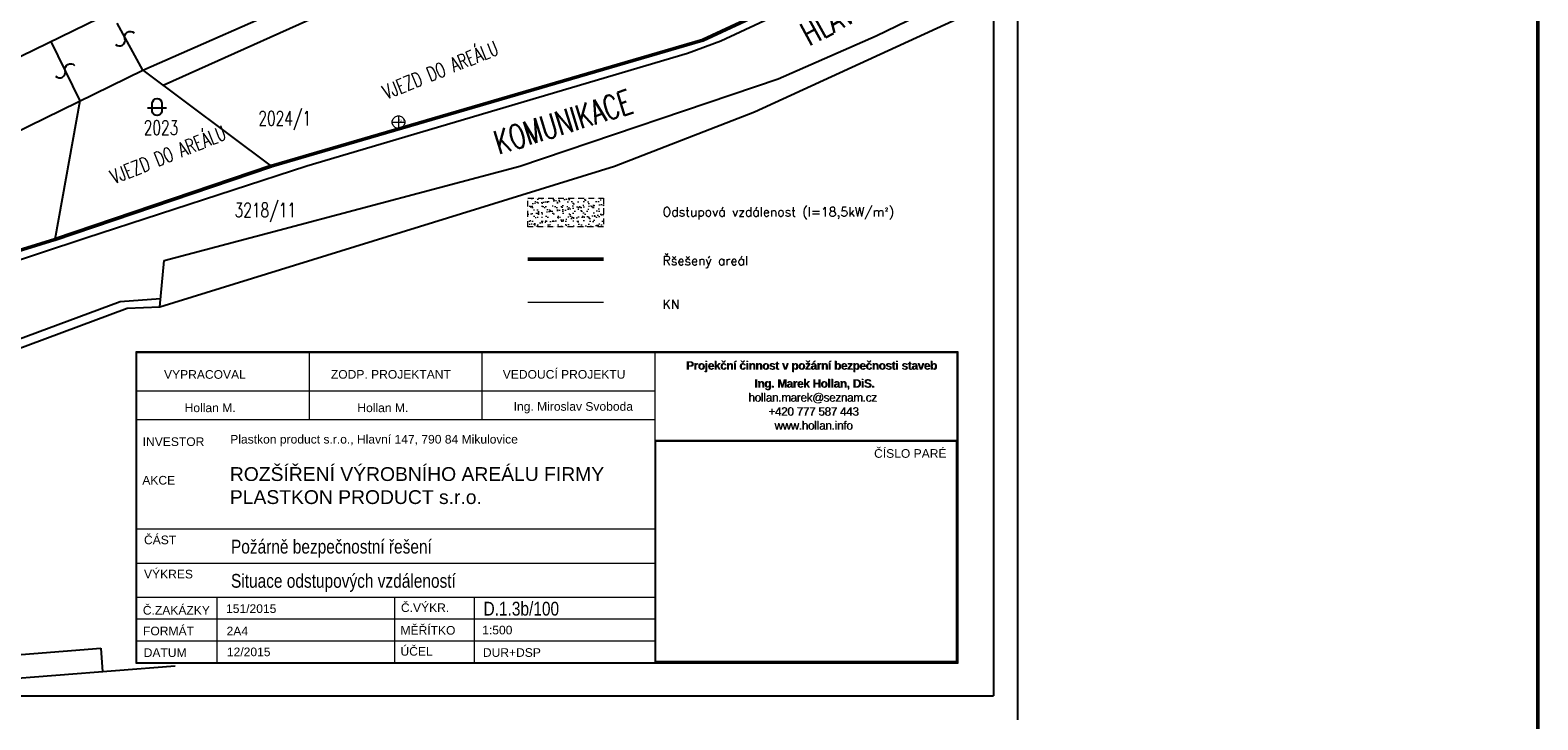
# Model space of a CAD drawing. Header units: millimetres. Extents: x 2886542 to 7567581, y -792623 to 134766.
# Tile 69 of 256: x 4152271 to 4309389, y -494700 to -422851. Entities that reach past the tile are written whole.
import ezdxf

# ---------------------------------------------------------------- set-up
doc = ezdxf.new("R2010")
doc.units = ezdxf.units.MM
doc.linetypes.add('ACAD_ISO12W100', pattern=[21, 12, -3, 0, -3, 0, -3])
for name, color, linetype in [('IN_TEXT', 7, 'Continuous'), ('KATASTR', 7, 'Continuous'), ('LEGENDA', 30, 'Continuous'), ('P', 7, 'Continuous'), ('požárničina', 10, 'Continuous')]:
    doc.layers.add(name, color=color, linetype=linetype)
for name, color, linetype, lineweight in [('Text obecně', 7, 'Continuous', 25), ('Vrstva 18', 7, 'Continuous', 0), ('Vrstva 33', 7, 'Continuous', 0)]:
    doc.layers.add(name, color=color, linetype=linetype, lineweight=lineweight)
doc.styles.add('ARIAL', font='arial.ttf')
doc.styles.add('KOTY', font='SIMPLEX.SHX', dxfattribs={"width": 0.7})
doc.styles.add('ROMANT', font='romant')
doc.styles.add('Style-cs_Working', font='cs_Working.shx')

# ---------------------------------------------------------------- blocks, each defined once
blk = doc.blocks.new('Z20001')
at = {"layer": 'Vrstva 33', "color": 6, "linetype": 'Continuous', "lineweight": 0}
for p, q in [((-0.65, 0.1), (-0.55, 0.35)), ((-0.65, -0.1), (-0.65, 0.1)), ((-0.65, 0), (0.65, 0)), ((-0.55, 0.35), (-0.35, 0.55)), ((-0.35, 0.55), (-0.1, 0.65)), ((-0.1, 0.65), (0.1, 0.65)), ((0, 0.65), (0, -0.65)), ((0.1, 0.65), (0.35, 0.55)), ((0.35, 0.55), (0.55, 0.35)), ((0.55, 0.35), (0.65, 0.1)), ((0.65, 0.1), (0.65, -0.1)), ((-0.55, -0.35), (-0.65, -0.1)), ((-0.35, -0.55), (-0.55, -0.35)), ((-0.1, -0.65), (-0.35, -0.55)), ((0.1, -0.65), (-0.1, -0.65)), ((0.35, -0.55), (0.1, -0.65)), ((0.55, -0.35), (0.35, -0.55)), ((0.65, -0.1), (0.55, -0.35))]:
    blk.add_line(p, q, dxfattribs=at)

msp = doc.modelspace()

# ---------------------------------------------------------------- hatches: boundary and pattern name
at = {"linetype": 'ACAD_ISO12W100', "lineweight": 0, "ltscale": 50}
h = msp.add_hatch(dxfattribs=at)
h.set_pattern_fill('AR-SAND', color=1, scale=16, style=0)
h.set_pattern_definition([(37.5, (-702899.3, 440837.65), (-25.6005, 783.06118), [0, -617.728, 0, -690.88, 0, -660.4]), (7.5, (-702899.3, 440837.7), (719.23725, 1146.92016), [0, -333.248, 0, -556.768, 0, -213.36]), (327.5, (-703399.2, 440837.65), (1265.58779, 2.2995), [0, -203.2, 0, -731.52, 0, -955.04]), (317.5, (-703399.2, 440837.7), (1221.69032, 356.68692), [0, -101.6, 0, -479.552, 0, -548.64])])
h.paths.add_polyline_path([(4204144.7, -440361.3), (4204144.7, -443333), (4212027.6, -443333), (4212027.6, -440361.3)])

# ---------------------------------------------------------------- linework, layer by layer
at = {"color": 5, "linetype": 'Continuous', "lineweight": 50}
msp.add_line((4212027.6, -446693.8, -2693.5), (4204144.7, -446693.8, -2693.5), dxfattribs=at)
msp.add_lwpolyline([(4216686.6, -348037.1), (4208965.2, -352083.5), (4218580.7, -377567.1), (4229898.3, -376448.5), (4235158.3, -389050.6), (4220547.3, -395592.6), (4231628.9, -419541), (4222368.1, -423881.8), (4177377.5, -437002.4), (4154837.6, -444675.2), (4135042.2, -450782.3), (4124428.4, -455350.3), (4106120, -468993), (4096043.2, -489503.2), (4095050.9, -492200.5)], dxfattribs=at)
at = {"color": 1, "linetype": 'ACAD_ISO12W100', "lineweight": 0, "ltscale": 50, "elevation": -7434.8}
msp.add_lwpolyline([(4204144.7, -440361.3), (4212027.6, -440361.3), (4212027.6, -443333), (4204144.7, -443333)], close=True, dxfattribs=at)
at = {"layer": 'KATASTR'}
for p, q in [((4164002.5, -427003.9), (4201271.6, -410620.6)), ((4166124.7, -428590.3), (4204988.3, -411055.1)), ((4243183.9, -415181.3), (4224243.9, -423980.7)), ((4222368.1, -423881.8), (4237531.4, -416806.6)), ((4240421.8, -423456), (4252647, -417496.9)), ((4115962.9, -442740.6), (4160779.4, -420938.5)), ((4227759.8, -431366.4), (4252647, -419925.6)), ((4164002.5, -427003.9), (4161330, -422106.9)), ((4154387.9, -423950.7), (4157450.9, -430210)), ((4177377.5, -437002.4), (4222368.1, -423881.8)), ((4224243.9, -423980.7), (4220781.3, -425273.6)), ((4230214.6, -427916.1), (4240421.8, -423456)), ((4220781.3, -425273.6), (4181092.5, -437002.4)), ((4143570.6, -437002.4), (4164002.5, -427003.9)), ((4164002.5, -427003.9), (4177377.5, -437002.4)), ((4203290.6, -437002.4), (4230214.6, -427916.1)), ((4157450.9, -430210), (4154837.6, -444675.2)), ((4213156.9, -437002.4), (4227759.8, -431366.4)), ((4177377.5, -437002.4), (4154837.6, -444675.2)), ((4181092.5, -437002.4), (4158077.4, -444524.3)), ((4165788.8, -451658.1), (4213156.9, -437002.4)), ((4178169.4, -443677.3), (4203290.6, -437002.4)), ((4158077.4, -444524.3), (4135032.1, -452145.5)), ((4166253.4, -446860.3), (4178169.4, -443677.3)), ((4154837.6, -444675.2), (4135042.2, -450782.3)), ((4165788.8, -451658.1), (4166253.4, -446860.3)), ((4161657.4, -451106.8), (4165871.5, -450803.8)), ((4130485.4, -462645.7), (4161657.4, -451106.8)), ((4131240.1, -463371.9), (4162372.9, -451813.2)), ((4162372.9, -451813.2), (4165788.8, -451658.1)), ((4108259.8, -491275.9), (4159621.3, -487231)), ((4159621.3, -487231), (4159812.8, -489693)), ((4167367.8, -489105.3), (4127575.6, -492200.5))]:
    msp.add_line(p, q, dxfattribs=at)
for points in [[(4161166.8, -424339.8, 0.7743875), (4162131.3, -423739, -0.78129221), (4163095.1, -423138.6)], [(4154929.1, -427637.7, 0.7743875), (4155919.4, -427080.4, -0.78129221), (4156908.9, -426523.4)], [(4164996.3, -430453.5, -0.9407376), (4165993.3, -430453.5), (4165993.3, -431322.9, -0.87642233), (4164996.3, -431314), (4164996.3, -430453.5)]]:
    msp.add_lwpolyline(points, format="xyb", dxfattribs=at)
msp.add_lwpolyline([(4164497.6, -430951.7), (4166491.5, -430951.7)], dxfattribs=at)
at = {"layer": 'LEGENDA', "color": 7, "lineweight": 9}
for p, q in [((4163299.9, -456368), (4163299.9, -488808.3)), ((4248977.8, -456368), (4163299.9, -456368)), ((4248887.8, -456458), (4163389.9, -456458)), ((4163389.9, -488718.3), (4163389.9, -456458)), ((4181389.5, -463454.1), (4181389.5, -456458)), ((4199389, -463454.1), (4199389, -456458)), ((4217388.6, -488718.3), (4217388.6, -456458)), ((4248887.8, -488718.3), (4248887.8, -456458)), ((4248977.8, -488808.3), (4248977.8, -456368)), ((4217388.6, -460443.4), (4163389.9, -460443.4)), ((4217388.6, -463454.1), (4163389.9, -463454.1)), ((4217388.6, -465581.7), (4248887.8, -465581.7)), ((4171722.1, -481968.5), (4171722.1, -488718.3)), ((4190224.6, -481968.5), (4190224.6, -488709.6)), ((4198556.7, -481968.5), (4198556.7, -488709.6)), ((4163389.9, -486468.3), (4190224.6, -486468.3)), ((4190224.6, -486459.7), (4217388.6, -486459.7)), ((4206888.9, -486459.7), (4207053.5, -486459.7)), ((4163299.9, -488808.3), (4248977.8, -488808.3)), ((4163389.9, -488718.3), (4248887.8, -488718.3))]:
    msp.add_line(p, q, dxfattribs=at)
for points in [[(4217388.6, -465581.7), (4248887.8, -465581.7), (4248887.8, -488718.3), (4217388.6, -488718.3)], [(4217488.6, -465681.7), (4248787.8, -465681.7), (4248787.8, -488618.3), (4217488.6, -488618.3)]]:
    msp.add_lwpolyline(points, close=True, dxfattribs=at)
at = {"layer": 'P', "color": 250, "lineweight": 9}
msp.add_line((4212027.6, -451236.7, -2693.5), (4204144.7, -451236.7, -2693.5), dxfattribs=at)
at = {"layer": 'požárničina', "color": 1, "linetype": 'Continuous', "lineweight": 50}
msp.add_lwpolyline([(3671686.7, -81781.5), (4309388.5, -81781.5), (4309388.5, -600394.2), (3671686.7, -600394.2)], close=True, dxfattribs=at)
at = {"layer": 'Text obecně'}
for p, q in [((4255147, -345537.2), (4255147, -494700.4)), ((4252647, -348037.1), (4252647, -492200.5)), ((4252647, -348037.1), (4252647, -492200.5)), ((4252647, -348037.1), (4252647, -492200.5)), ((4047651.9, -492200.5), (4252647, -492200.5))]:
    msp.add_line(p, q, dxfattribs=at)
at = {"layer": 'Text obecně', "lineweight": 9}
for p, q in [((4217388.6, -474842.1), (4163389.9, -474842.1)), ((4217388.6, -478405.3), (4163389.9, -478405.3)), ((4217388.6, -481968.5), (4163255, -481968.5)), ((4217388.6, -484218.4), (4163389.9, -484218.4))]:
    msp.add_line(p, q, dxfattribs=at)

# ---------------------------------------------------------------- block references
at = {"layer": 'Vrstva 33', "color": 6, "linetype": 'Continuous', "lineweight": 0, "xscale": 1000, "yscale": 1000, "zscale": 1000}
msp.add_blockref('Z20001', (4190663.7, -432432.5), dxfattribs=at)

# ---------------------------------------------------------------- texts
at = {"color": 7, "lineweight": 9, "width": 2208316.912, "attachment_point": 1, "style": 'ROMANT'}
for s, insert, char_height in [('Odstupová vzdálenost (I=18,5kW/m{\\fISOCPEUR|b0|i0|c238|p34;²})', (4218183.3, -441305.3), 947.916), ('Řšešený areál', (4218183.3, -446393.4), 947.916), ('KN', (4218183.3, -450936.4), 947.92)]:
    msp.add_mtext(s, dxfattribs=dict(at, insert=insert, char_height=char_height))
at = {"layer": 'IN_TEXT', "attachment_point": 1, "style": 'KOTY'}
for s, insert, char_height, width, rotation in [('HLAVNÍ', (4232276.1, -422374.3), 2500, 15598.124, 28.707513), ('VJEZD DO AREÁLU', (4188813.5, -428693.2), 1500, 13833.422, 21.901808), ('KOMUNIKACE', (4200369, -433446.4), 2500, 15598.124, 17.404775), ('VJEZD DO AREÁLU', (4160436.8, -437532.1), 1500, 13833.422, 21.901808)]:
    msp.add_mtext(s, dxfattribs=dict(at, insert=insert, char_height=char_height, width=width, rotation=rotation))
at = {"layer": 'KATASTR', "char_height": 1500, "width": 486.766, "attachment_point": 1, "style": 'KOTY'}
for s, insert in [('2024/1', (4176055, -431281.8)), ('2023', (4164108, -432255.6)), ('3218/11', (4173577.1, -440847.7))]:
    msp.add_mtext(s, dxfattribs=dict(at, insert=insert))
at = {"layer": 'LEGENDA', "color": 7, "lineweight": 9, "style": 'ARIAL'}
for s, height, p in [('VYPRACOVAL', 899.98, (4166222.4, -459169.4)), ('ZODP. PROJEKTANT', 899.977, (4183610.9, -459157.5)), ('VEDOUCÍ PROJEKTU', 899.977, (4201523.6, -459157.5)), ('Hollan M.', 899.98, (4168371.8, -462644.7)), ('Hollan M.', 899.98, (4186371.4, -462644.7)), ('Ing. Miroslav Svoboda', 899.977, (4202655.6, -462500.7)), ('INVESTOR', 899.98, (4164000.8, -466172.7)), ('ČÍSLO PARÉ', 899.98, (4240219.3, -467400.2)), ('AKCE', 899.98, (4163958.7, -470188.9)), ('ČÁST', 899.98, (4164135.8, -476403.7)), ('VÝKRES', 899.98, (4164135.8, -479966.9)), ('Č.VÝKR.', 899.98, (4190911.2, -483468.2)), ('Č.ZAKÁZKY', 899.98, (4164014.2, -483739)), ('151/2015', 899.98, (4172686.1, -483566.4)), ('FORMÁT', 899.98, (4164033.4, -485896.1)), ('2A4', 899.98, (4172739.3, -485901.5)), ('MĚŘÍTKO', 899.98, (4190861.7, -485828.4)), ('1:500', 899.98, (4199381.4, -485797.1)), ('ÚČEL', 899.98, (4190861.7, -488013.1)), ('DATUM', 899.98, (4164104.3, -488152.2)), ('12/2015', 899.98, (4172772.1, -488072.4)), ('DUR+DSP', 899.98, (4199450.9, -488138.6))]:
    msp.add_text(s, height=height, dxfattribs=at).set_placement(p)
at = {"layer": 'LEGENDA', "color": 7, "lineweight": 9, "style": 'ARIAL', "width": 0.8}
for s, height, p in [('Požárně bezpečnostní řešení', 1439.964, (4173200.2, -477376.9)), ('Situace odstupových vzdáleností', 1439.964, (4173200.2, -480940.1)), ('D.1.3b/100', 1439.96, (4199519.3, -483840.5))]:
    msp.add_text(s, height=height, dxfattribs=at).set_placement(p)
at = {"layer": 'LEGENDA', "color": 7, "lineweight": 9, "attachment_point": 1, "style": 'ARIAL'}
for s, insert, char_height, width in [('{\\fArial|b1|i0|c238|p34;\\W5.2075;\\T0.95;  \\W1;Projekční činnost v požární bezpečnosti staveb\\P\\H0.28571x;\\W9.6431;                   \\W1;\\P\\H3.5x;\\W8.1186;    \\W1;Ing. Marek Hollan, DiS.\\P\\fArial|b0|i0|c238|p34;\\W7.6382;    \\W1;hollan.marek@seznam.cz\\P\\W9.2554;    \\W1;+420 777 587 443\\P\\W9.7463;    \\W1;www.hollan.info}', (4217254.2, -457337.7), 874.978, 32493.33), ('{\\fArial|b0|i0|c238|p34;\\C0;Plastkon product s.r.o., Hlavní 147, 790 84 Mikulovice}', (4173122.8, -465019.2, 42226.4), 899.977, 62053.114), ('{\\fArial|b0|i0|c238|p34;ROZŠÍŘENÍ VÝROBNÍHO AREÁLU FIRMY\\PPLASTKON PRODUCT s.r.o.\\H1.0808x; }', (4173082.6, -468376), 1439.964, 67768.81)]:
    msp.add_mtext(s, dxfattribs=dict(at, insert=insert, char_height=char_height, width=width))
at = {"layer": 'LEGENDA', "color": 252, "lineweight": 9, "insert": (4217304.7, -457356.2), "char_height": 874.978, "width": 32493.33, "attachment_point": 1, "style": 'ARIAL'}
msp.add_mtext('{\\fArial|b1|i0|c238|p34;\\W5.2075;\\T0.95;  \\W1;Projekční činnost v požární bezpečnosti staveb\\P\\H0.28571x;\\W9.6431;                   \\W1;\\P\\H3.5x;\\W8.1186;    \\W1;Ing. Marek Hollan, DiS.\\P\\fArial|b0|i0|c238|p34;\\W7.6382;    \\W1;hollan.marek@seznam.cz\\P\\W9.2554;    \\W1;+420 777 587 443\\P\\W9.7463;    \\W1;www.hollan.info}', dxfattribs=at)
at = {"layer": 'Vrstva 18', "color": 4, "linetype": 'Continuous', "lineweight": 0, "style": 'Style-cs_Working'}
msp.add_text('SLD', height=250, dxfattribs=at).set_placement((4190663.7, -432432.5))

doc.saveas('drawing.dxf')
